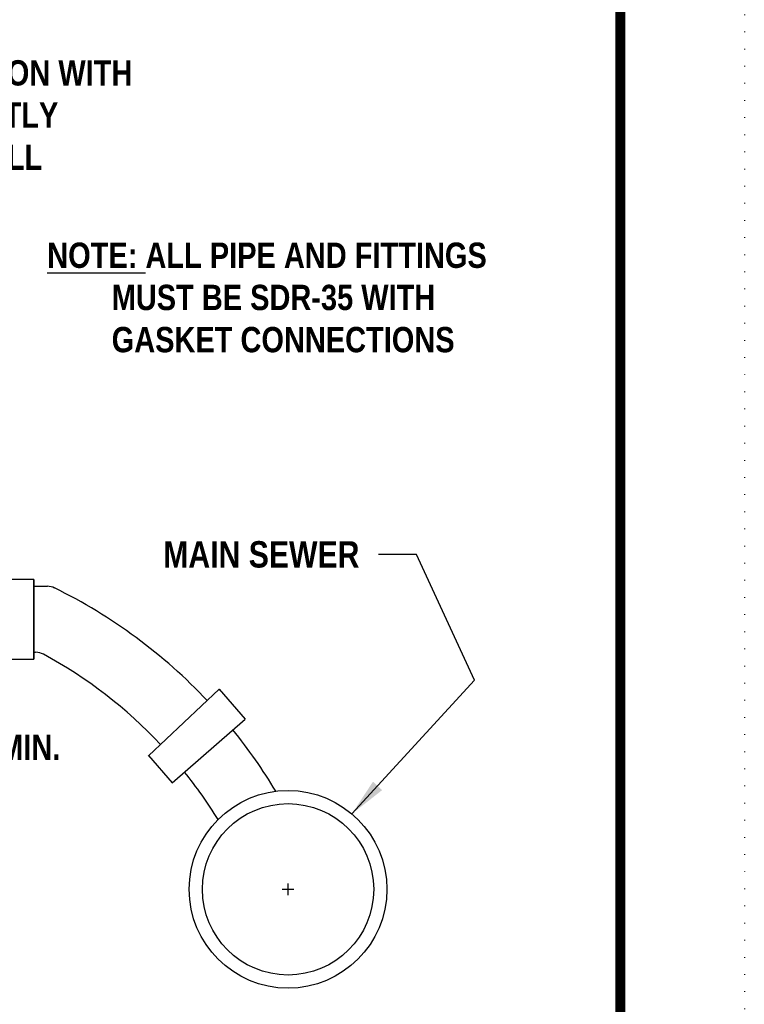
# Model space of a CAD drawing. Extents: x 204 to 1091, y -244 to 171.
# Tile 245 of 246: x 981 to 1091, y -148 to 1. Entities that reach past the tile are written whole.
import ezdxf

# ---------------------------------------------------------------- set-up
doc = ezdxf.new("R2010")
doc.units = 0
doc.header["$LTSCALE"] = 10
doc.header["$MEASUREMENT"] = 0
doc.linetypes.add('DOT2', pattern=[0.125, 0, -0.125])
doc.layers.get('0').update_dxf_attribs({"linetype": 'CONTINUOUS'})
doc.layers.get('DEFPOINTS').update_dxf_attribs({"linetype": 'CONTINUOUS'})
doc.layers.add('BORDER', color=252, linetype='CONTINUOUS')
doc.styles.add('TECHNICAL', font='techb___.ttf')
doc.dimstyles.get("Standard").update_dxf_attribs({"dimtxt": 0.18, "dimasz": 0.18, "dimexe": 0.18, "dimexo": 0.0625, "dimgap": 0.09, "dimtad": 0, "dimtih": 1, "dimtoh": 1, "dimdec": 4, "dimzin": 0, "dimdsep": 46, "dimtxsty": 'Standard', "dimcen": 0.09, "dimadec": 0, "dimazin": 0, "dimtfac": 1, "dimtdec": 4, "dimtofl": 0, "dimtmove": 0, "dimatfit": 3, "dimfxl": 1, "dimtolj": 1, "dimtzin": 0, "dimarcsym": 0})

msp = doc.modelspace()

# ---------------------------------------------------------------- linework, layer by layer
at = {"color": 0}
msp.add_line((982.99, -83.93), (982.99, -96.03), dxfattribs=at)
for p, q in [((1011.11, -100.59), (1015.07, -105.15)), ((1003.99, -114.79), (1015.07, -105.15)), ((1000.38, -110.65), (1003.99, -114.79)), ((1020.68, -130.95), (1022.48, -130.95)), ((1021.58, -131.85), (1021.58, -130.05))]:
    msp.add_line(p, q)
msp.add_lwpolyline([(982.99, -96.01), (982.99, -83.96), (978.08, -83.96), (978.08, -96.01)], close=True, dxfattribs=at)
for points in [[(982.99, -84.98), (985.05, -84.98)], [(982.99, -94.98), (983.27, -94.98)]]:
    msp.add_lwpolyline(points, dxfattribs=at)
msp.add_lwpolyline([(1000.41, -110.68), (1011.11, -100.59)])
for radius in [15, 13]:
    msp.add_circle((1021.58, -130.95), radius)
for centre, start in [((985.05, -87.48), 63.8751), ((983.27, -97.48), 61.5219)]:
    msp.add_arc(centre, 2.5, start, 90, dxfattribs=at)
for radius, start, end in [(80.47, 43.2369, 63.8751), (70.76, 43.29, 61.5219), (82.97, 42.9573, 43.29), (80.47, 30.9785, 39.0615), (68.26, 42.9215, 43.3259), (70.76, 31.6447, 38.7912)]:
    msp.add_arc((950.72, -157.48), radius, start, end)
at = {"layer": 'BORDER', "color": 7, "const_width": 1.51}
msp.add_lwpolyline([(789.51, -224.7), (789.51, 151.94), (1071.99, 151.94), (1071.99, -224.7)], close=True, dxfattribs=at)
at = {"layer": 'DEFPOINTS', "color": 7, "linetype": 'DOT2', "ltscale": 2}
msp.add_lwpolyline([(770.68, -243.53), (770.68, 170.78), (1090.83, 170.78), (1090.83, -243.53)], close=True, dxfattribs=at)

# ---------------------------------------------------------------- texts
at = {"color": 7, "style": 'TECHNICAL'}
for s, insert, char_height, attachment_point in [('\\A1;FLEXIBLE CONNECTION WITH \\PCOLLAR FITTIN TIGHTLY\\PINTO COVER AND BELL', (933.45, -13.51), 3.84, 4), ('\\A1;{\\fTechnicBold|b1|i0|c2|p2;\\LNOTE:} ALL PIPE AND FITTINGS\\P        MUST BE SDR-35 WITH\\P        GASKET CONNECTIONS', (985.03, -41.18), 3.84, 4), ('\\A1;MAIN SEWER ', (1032.41, -80.16), 4, 6), ('\\A1;1" MIN.', (979.51, -109.39), 3.84, 5)]:
    msp.add_mtext(s, dxfattribs=dict(at, insert=insert, char_height=char_height, attachment_point=attachment_point))

# ---------------------------------------------------------------- leaders
at = {"annotation_type": 0, "has_hookline": 1}
for points, override, hookline_direction, text_width in [([(916.7, -27.66), (924.81, -13.51), (930.57, -13.51)], {"dimscale": 32, "dimtxt": 0.12, "dimexe": 0.06, "dimexo": 0.03, "dimgap": 0.09, "dimtad": 0, "dimdec": 0, "dimtxsty": 'TECHNICAL', "dimclrt": 7, "dimtdec": 0, "dimtofl": 1}, 0, 74.74), ([(1031.27, -119.5), (1049.89, -99.22), (1041.05, -80.16), (1035.29, -80.16)], {"dimscale": 32, "dimtxt": 0.12, "dimexe": 0.06, "dimexo": 0.03, "dimgap": 0.09, "dimtad": 0, "dimdec": 0, "dimtxsty": 'TECHNICAL', "dimclrt": 7, "dimtdec": 0, "dimtofl": 1, "dimtmove": 1}, 1, 33.42)]:
    msp.add_leader(points, dimstyle='Standard', override=override, dxfattribs=dict(at, hookline_direction=hookline_direction, text_width=text_width))

doc.saveas('drawing.dxf')
